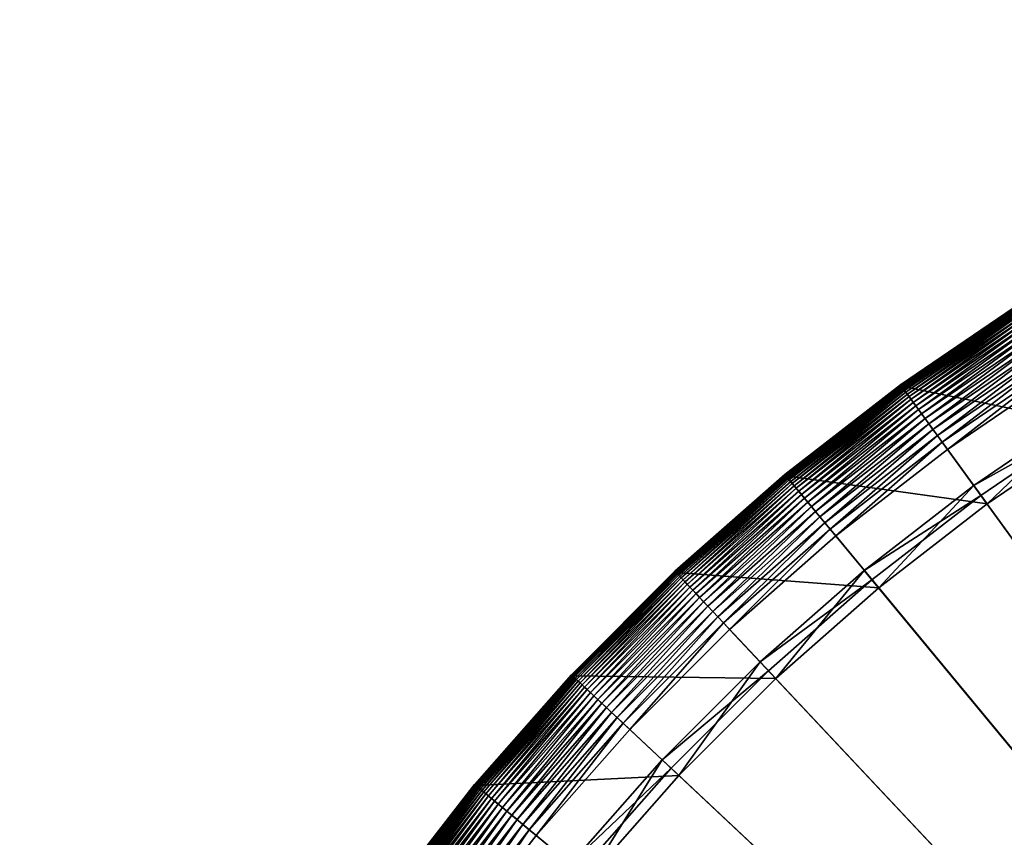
# Model space of a CAD drawing. Header units: millimetres. Extents: x -17.3 to 17.3, y -17.3 to 17.3.
# Tile 248 of 256: x -16.7 to -9.4, y 10.6 to 16.7. Entities that reach past the tile are written whole.
import ezdxf

# ---------------------------------------------------------------- set-up
doc = ezdxf.new("R2010")
doc.units = ezdxf.units.MM
doc.layers.get('0').update_dxf_attribs({"true_color": 0x5890e1})

msp = doc.modelspace()

# ---------------------------------------------------------------- meshes
at = {"color": 206, "true_color": 0x6c0888}
mesh = msp.add_polyface(dxfattribs=at)
corners = [(0, 16.6892, 33.4678), (0, 0, 33.4678), (-1.0479, 16.6563, 33.4678), (0, 0, 33.9833), (0, 16.2671, 33.8989), (-1.0214, 16.235, 33.8989), (-2.0917, 16.5576, 33.4678), (-2.0388, 16.1388, 33.8989), (-3.1272, 16.3936, 33.4678), (-3.0482, 15.979, 33.8989), (-4.1504, 16.1649, 33.4678), (-4.0455, 15.7561, 33.8989), (-5.1573, 15.8724, 33.4678), (-5.0268, 15.4709, 33.8989), (-6.1437, 15.5172, 33.4678), (-5.9883, 15.1248, 33.8989), (-7.1059, 15.1009, 33.4678), (-6.9262, 14.7189, 33.8989), (-8.0401, 14.6249, 33.4678), (-7.8367, 14.255, 33.8989), (-8.9425, 14.0912, 33.4678), (-8.7164, 13.7348, 33.8989), (-9.8097, 13.5019, 33.4678), (-9.5616, 13.1604, 33.8989), (-10.6381, 12.8593, 33.4678), (-10.3691, 12.534, 33.8989), (-11.4246, 12.1659, 33.4678), (-11.1356, 11.8582, 33.8989), (-11.4698, 12.2141, 33.4685), (-12.1659, 11.4246, 33.4678), (-11.8582, 11.1356, 33.8989), (-11.1979, 11.9245, 35.1652), (-11.9245, 11.1979, 35.1652), (-11.0823, 11.8015, 35.209), (-11.8015, 11.0823, 35.209), (-12.5891, 11.8219, 35.7037), (-12.8593, 10.6381, 33.4678), (-12.534, 10.3691, 33.8989), (-13.5019, 9.8097, 33.4678), (-13.1604, 9.5616, 33.8989), (-14.0912, 8.9425, 33.4678), (-13.7348, 8.7164, 33.8989), (-14.6249, 8.0401, 33.4678), (-14.255, 7.8367, 33.8989), (-15.1009, 7.1059, 33.4678), (-14.7189, 6.9262, 33.8989), (-15.5172, 6.1437, 33.4678), (-15.1248, 5.9883, 33.8989), (-15.8724, 5.1573, 33.4678), (-15.4709, 5.0268, 33.8989), (-16.1649, 4.1504, 33.4678), (-15.7561, 4.0455, 33.8989), (-16.3936, 3.1272, 33.4678), (-15.979, 3.0481, 33.8989), (-16.5576, 2.0917, 33.4678), (-16.1388, 2.0388, 33.8989), (-16.6563, 1.0479, 33.4678), (-16.235, 1.0214, 33.8989), (-16.6892, 0, 33.4678), (-16.2671, 0, 33.8989)]
mesh.append_faces([[corners[k] for k in face] for face in [(0, 1, 2), (2, 1, 6), (6, 1, 8), (8, 1, 10), (10, 1, 12), (12, 1, 14), (14, 1, 16), (16, 1, 18), (18, 1, 20), (20, 1, 22), (22, 1, 24), (24, 1, 26), (26, 1, 29), (27, 32, 30), (31, 34, 32), (33, 35, 34), (29, 1, 36), (36, 1, 38), (38, 1, 40), (40, 1, 42), (42, 1, 44), (44, 1, 46), (46, 1, 48), (48, 1, 50), (50, 1, 52), (52, 1, 54), (54, 1, 56), (56, 1, 58)]], dxfattribs={"vtx0": -1, "color": 206})
mesh.append_faces([[corners[k] for k in face] for face in [(3, 4, 5), (3, 5, 7), (3, 7, 9), (3, 9, 11), (3, 11, 13), (3, 13, 15), (3, 15, 17), (3, 17, 19), (3, 19, 21), (3, 21, 23), (3, 23, 25), (3, 25, 27), (28, 26, 29), (3, 27, 30), (27, 31, 32), (31, 33, 34), (3, 30, 37), (3, 37, 39), (3, 39, 41), (3, 41, 43), (3, 43, 45), (3, 45, 47), (3, 47, 49), (3, 49, 51), (3, 51, 53), (3, 53, 55), (3, 55, 57), (3, 57, 59)]], dxfattribs={"vtx2": -1, "color": 206})
mesh = msp.add_polyface(dxfattribs=at)
corners = [(-8.3228, 15.1391, 34.0063), (-9.258, 14.5883, 33.9658), (-9.2569, 14.5866, 34.0063), (-8.3237, 15.1408, 33.9659), (-9.2589, 14.5897, 33.9271), (-8.3245, 15.1423, 33.9271), (-9.2596, 14.5908, 33.8899), (-8.3252, 15.1434, 33.8899), (-9.26, 14.5914, 33.8545), (-8.3255, 15.144, 33.8545), (-9.2599, 14.5913, 33.8206), (-8.3254, 15.1439, 33.8206), (-9.2593, 14.5904, 33.7884), (-8.3249, 15.143, 33.7884), (-9.2581, 14.5884, 33.7579), (-8.3238, 15.141, 33.7579), (-9.2561, 14.5853, 33.7289), (-9.2536, 14.5813, 35.7037), (-9.2536, 14.5813, 34.1852), (-10.1509, 13.9715, 34.1852), (-10.1509, 13.9715, 35.7037), (-9.2541, 14.5821, 34.1379), (-10.1515, 13.9723, 34.1379), (-9.2549, 14.5834, 34.0923), (-10.1523, 13.9735, 34.0923), (-9.2559, 14.5849, 34.0485), (-10.1534, 13.975, 34.0485), (-10.1546, 13.9766, 34.0063), (-10.1557, 13.9781, 33.9659), (-10.1567, 13.9795, 33.9271), (-10.1575, 13.9806, 33.8899), (-10.1579, 13.9811, 33.8545), (-10.1578, 13.9811, 33.8206), (-10.1572, 13.9802, 33.7884), (-10.1558, 13.9783, 33.7579), (-10.1537, 13.9753, 33.7289), (-9.2533, 14.5809, 33.7015), (-10.1506, 13.9711, 33.7015), (-9.2496, 14.575, 33.6757), (-10.1465, 13.9655, 33.6757), (-9.2448, 14.5675, 33.6515), (-10.1412, 13.9582, 33.6515), (-9.2388, 14.5581, 33.6288), (-10.1347, 13.9493, 33.6288), (-9.2317, 14.5468, 33.6077), (-10.1268, 13.9384, 33.6077), (-9.2231, 14.5333, 33.5881), (-10.1175, 13.9255, 33.5881), (-9.2131, 14.5176, 33.5701), (-10.1065, 13.9104, 33.5701), (-9.2016, 14.4994, 33.5535), (-10.0939, 13.893, 33.5535), (-9.1884, 14.4786, 33.5385), (-10.0794, 13.8731, 33.5385), (-9.1734, 14.455, 33.5249), (-10.0629, 13.8504, 33.5249), (-9.1566, 14.4285, 33.5128), (-10.0445, 13.825, 33.5128), (-9.1378, 14.3988, 33.5022), (-10.0239, 13.7967, 33.5022), (-9.1169, 14.366, 33.493), (-10.001, 13.7651, 33.493), (-9.0939, 14.3297, 33.4853), (-9.9757, 13.7304, 33.4853)]
mesh.append_faces([[corners[k] for k in face] for face in [(0, 1, 2), (3, 4, 1), (5, 6, 4), (7, 8, 6), (9, 10, 8), (11, 12, 10), (13, 14, 12), (15, 16, 14), (17, 19, 20), (18, 22, 19), (21, 24, 22), (23, 26, 24), (25, 27, 26), (2, 28, 27), (1, 29, 28), (4, 30, 29), (6, 31, 30), (8, 32, 31), (10, 33, 32), (12, 34, 33), (14, 35, 34), (16, 37, 35), (36, 39, 37), (38, 41, 39), (40, 43, 41), (42, 45, 43), (44, 47, 45), (46, 49, 47), (48, 51, 49)]], dxfattribs={"vtx0": -1, "color": 206})
mesh.append_faces([[corners[k] for k in face] for face in [(17, 18, 19), (18, 21, 22), (21, 23, 24), (23, 25, 26), (25, 2, 27), (2, 1, 28), (1, 4, 29), (4, 6, 30), (6, 8, 31), (8, 10, 32), (10, 12, 33), (12, 14, 34), (14, 16, 35), (16, 36, 37), (36, 38, 39), (38, 40, 41), (40, 42, 43), (42, 44, 45), (44, 46, 47), (46, 48, 49), (48, 50, 51), (50, 52, 53), (52, 54, 55), (54, 56, 57), (56, 58, 59), (58, 60, 61), (60, 62, 63)]], dxfattribs={"vtx2": -1, "color": 206})
mesh = msp.add_polyface(dxfattribs=at)
corners = [(-7.8367, 14.255, 33.8989), (-8.7651, 13.8116, 35.1652), (-8.7164, 13.7348, 33.8989), (-7.8806, 14.3347, 35.1652), (-7.7992, 14.1868, 35.209), (-8.6746, 13.669, 35.209), (-9.2016, 14.4994, 33.5535), (-10.0794, 13.8731, 33.5385), (-10.0939, 13.893, 33.5535), (-9.1884, 14.4786, 33.5385), (-10.0629, 13.8504, 33.5249), (-9.1734, 14.455, 33.5249), (-10.0445, 13.825, 33.5128), (-9.1566, 14.4285, 33.5128), (-10.0239, 13.7967, 33.5022), (-9.1378, 14.3988, 33.5022), (-10.001, 13.7651, 33.493), (-9.1169, 14.366, 33.493), (-9.9757, 13.7304, 33.4853), (-9.0939, 14.3297, 33.4853), (-9.0686, 14.2898, 33.479), (-9.9479, 13.6921, 33.479), (-9.0409, 14.2461, 33.4741), (-9.9176, 13.6503, 33.4741), (-9.0107, 14.1986, 33.4706), (-9.8845, 13.6048, 33.4706), (-8.978, 14.147, 33.4685), (-9.8485, 13.5554, 33.4685), (-8.9425, 14.0912, 33.4678), (-9.8097, 13.5019, 33.4678), (-9.6151, 13.234, 35.1652), (-9.5616, 13.1604, 33.8989), (-9.5158, 13.0974, 35.209), (-9.2536, 14.5813, 35.7037), (-10.1509, 13.9715, 35.7037), (-10.1509, 13.9715, 34.1852), (-11.0081, 13.3065, 34.1852), (-10.1515, 13.9723, 34.1379), (-11.0087, 13.3073, 34.1379), (-10.1523, 13.9735, 34.0923), (-11.0097, 13.3084, 34.0923), (-10.1534, 13.975, 34.0485), (-11.0109, 13.3098, 34.0485), (-10.1546, 13.9766, 34.0063), (-11.0121, 13.3114, 34.0063), (-10.1557, 13.9781, 33.9659), (-11.0134, 13.3129, 33.9658), (-10.1567, 13.9795, 33.9271), (-11.0145, 13.3142, 33.9271), (-10.1572, 13.9802, 33.7884), (-10.1558, 13.9783, 33.7579), (-11.0135, 13.313, 33.7579), (-10.1537, 13.9753, 33.7289), (-11.0112, 13.3102, 33.7289), (-10.1506, 13.9711, 33.7015), (-11.0078, 13.3062, 33.7015), (-10.1465, 13.9655, 33.6757), (-11.0034, 13.3008, 33.6757), (-10.1412, 13.9582, 33.6515), (-10.9977, 13.2939, 33.6515), (-10.1347, 13.9493, 33.6288), (-10.9906, 13.2854, 33.6288), (-10.1268, 13.9384, 33.6077), (-10.9821, 13.275, 33.6077), (-10.1175, 13.9255, 33.5881), (-10.9719, 13.2628, 33.5881), (-10.1065, 13.9104, 33.5701), (-10.96, 13.2484, 33.5701), (-10.9463, 13.2318, 33.5535), (-10.9306, 13.2128, 33.5385), (-10.9128, 13.1913, 33.5249), (-10.8927, 13.1671, 33.5128), (-10.8704, 13.14, 33.5022), (-10.8456, 13.11, 33.493), (-10.8181, 13.0769, 33.4853), (-10.788, 13.0405, 33.479), (-10.7551, 13.0007, 33.4741), (-10.7192, 12.9573, 33.4706), (-10.6803, 12.9102, 33.4685), (-10.6381, 12.8593, 33.4678), (-10.427, 12.6041, 35.1652), (-11.0081, 13.3065, 35.7037)]
mesh.append_faces([[corners[k] for k in face] for face in [(0, 1, 2), (3, 5, 1), (6, 7, 8), (9, 10, 7), (11, 12, 10), (13, 14, 12), (15, 16, 14), (17, 18, 16), (19, 21, 18), (20, 23, 21), (22, 25, 23), (24, 27, 25), (26, 29, 27), (2, 30, 31), (1, 32, 30), (5, 34, 32), (25, 78, 77), (27, 79, 78)]], dxfattribs={"vtx0": -1, "color": 206})
mesh.append_faces([[corners[k] for k in face] for face in [(3, 4, 5), (19, 20, 21), (20, 22, 23), (22, 24, 25), (24, 26, 27), (26, 28, 29), (2, 1, 30), (1, 5, 32), (5, 33, 34), (34, 35, 36), (35, 37, 38), (37, 39, 40), (39, 41, 42), (41, 43, 44), (43, 45, 46), (45, 47, 48), (49, 50, 51), (50, 52, 53), (52, 54, 55), (54, 56, 57), (56, 58, 59), (58, 60, 61), (60, 62, 63), (62, 64, 65), (64, 66, 67), (66, 8, 68), (8, 7, 69), (7, 10, 70), (10, 12, 71), (12, 14, 72), (14, 16, 73), (16, 18, 74), (18, 21, 75), (21, 23, 76), (23, 25, 77), (25, 27, 78), (27, 29, 79), (31, 30, 80), (32, 34, 81)]], dxfattribs={"vtx2": -1, "color": 206})
mesh = msp.add_polyface(dxfattribs=at)
corners = [(-10.1509, 13.9715, 35.7037), (-11.0081, 13.3065, 34.1852), (-11.0081, 13.3065, 35.7037), (-10.1509, 13.9715, 34.1852), (-11.0087, 13.3073, 34.1379), (-10.1515, 13.9723, 34.1379), (-11.0097, 13.3084, 34.0923), (-10.1523, 13.9735, 34.0923), (-11.0109, 13.3098, 34.0485), (-10.1534, 13.975, 34.0485), (-11.0121, 13.3114, 34.0063), (-10.1546, 13.9766, 34.0063), (-11.0134, 13.3129, 33.9658), (-10.1557, 13.9781, 33.9659), (-11.0145, 13.3142, 33.9271), (-10.1567, 13.9795, 33.9271), (-10.1575, 13.9806, 33.8899), (-11.0153, 13.3152, 33.8899), (-10.1579, 13.9811, 33.8545), (-11.0157, 13.3157, 33.8545), (-10.1578, 13.9811, 33.8206), (-11.0157, 13.3157, 33.8206), (-10.1572, 13.9802, 33.7884), (-11.015, 13.3148, 33.7884), (-11.0135, 13.313, 33.7579), (-10.1558, 13.9783, 33.7579), (-11.0112, 13.3102, 33.7289), (-10.1537, 13.9753, 33.7289), (-11.0078, 13.3062, 33.7015), (-10.1506, 13.9711, 33.7015), (-11.0034, 13.3008, 33.6757), (-10.1465, 13.9655, 33.6757), (-10.9977, 13.2939, 33.6515), (-10.1412, 13.9582, 33.6515), (-10.9906, 13.2854, 33.6288), (-10.1347, 13.9493, 33.6288), (-10.9821, 13.275, 33.6077), (-10.1268, 13.9384, 33.6077), (-10.9719, 13.2628, 33.5881), (-10.1175, 13.9255, 33.5881), (-10.96, 13.2484, 33.5701), (-10.1065, 13.9104, 33.5701), (-10.9463, 13.2318, 33.5535), (-10.0939, 13.893, 33.5535), (-10.9306, 13.2128, 33.5385), (-10.0794, 13.8731, 33.5385), (-10.9128, 13.1913, 33.5249), (-10.0629, 13.8504, 33.5249), (-10.8927, 13.1671, 33.5128), (-10.0445, 13.825, 33.5128), (-10.8704, 13.14, 33.5022), (-10.0239, 13.7967, 33.5022), (-10.8456, 13.11, 33.493), (-10.001, 13.7651, 33.493), (-10.8181, 13.0769, 33.4853), (-9.9757, 13.7304, 33.4853), (-10.788, 13.0405, 33.479), (-9.9479, 13.6921, 33.479), (-10.7551, 13.0007, 33.4741), (-9.9176, 13.6503, 33.4741), (-10.7192, 12.9573, 33.4706), (-11.8219, 12.5891, 34.1852), (-11.8226, 12.5898, 34.1379), (-11.8236, 12.5909, 34.0923), (-11.8249, 12.5922, 34.0485), (-11.8262, 12.5937, 34.0063), (-11.8276, 12.5951, 33.9658), (-11.8287, 12.5963, 33.9271), (-11.8296, 12.5973, 33.8899), (-11.8301, 12.5978, 33.8545), (-11.83, 12.5977, 33.8206), (-11.8293, 12.5969, 33.7884), (-11.8277, 12.5952, 33.7579), (-11.8252, 12.5926, 33.7289), (-11.8216, 12.5887, 33.7015), (-11.8168, 12.5836, 33.6757), (-11.8107, 12.5771, 33.6515), (-11.8031, 12.569, 33.6288), (-11.7939, 12.5593, 33.6077), (-11.783, 12.5477, 33.5881), (-11.7703, 12.5341, 33.5701), (-11.7555, 12.5183, 33.5535), (-11.7386, 12.5004, 33.5385)]
mesh.append_faces([[corners[k] for k in face] for face in [(0, 1, 2), (3, 4, 1), (5, 6, 4), (7, 8, 6), (9, 10, 8), (11, 12, 10), (13, 14, 12), (15, 17, 14), (16, 19, 17), (18, 21, 19), (20, 23, 21), (22, 24, 23), (25, 26, 24), (27, 28, 26), (29, 30, 28), (31, 32, 30), (33, 34, 32), (35, 36, 34), (37, 38, 36), (39, 40, 38), (41, 42, 40), (43, 44, 42), (45, 46, 44), (47, 48, 46), (49, 50, 48), (51, 52, 50), (53, 54, 52), (55, 56, 54), (57, 58, 56), (59, 60, 58)]], dxfattribs={"vtx0": -1, "color": 206})
mesh.append_faces([[corners[k] for k in face] for face in [(15, 16, 17), (16, 18, 19), (18, 20, 21), (20, 22, 23), (2, 1, 61), (1, 4, 62), (4, 6, 63), (6, 8, 64), (8, 10, 65), (10, 12, 66), (12, 14, 67), (14, 17, 68), (17, 19, 69), (19, 21, 70), (21, 23, 71), (23, 24, 72), (24, 26, 73), (26, 28, 74), (28, 30, 75), (30, 32, 76), (32, 34, 77), (34, 36, 78), (36, 38, 79), (38, 40, 80), (40, 42, 81), (42, 44, 82)]], dxfattribs={"vtx2": -1, "color": 206})
mesh = msp.add_polyface(dxfattribs=at)
corners = [(-9.5616, 13.1604, 33.8989), (-10.427, 12.6041, 35.1652), (-10.3691, 12.534, 33.8989), (-9.6151, 13.234, 35.1652), (-9.5158, 13.0974, 35.209), (-10.3194, 12.474, 35.209), (-11.0081, 13.3065, 35.7037), (-11.8219, 12.5891, 34.1852), (-11.8219, 12.5891, 35.7037), (-11.0081, 13.3065, 34.1852), (-11.8226, 12.5898, 34.1379), (-11.0087, 13.3073, 34.1379), (-11.8236, 12.5909, 34.0923), (-11.0097, 13.3084, 34.0923), (-11.8249, 12.5922, 34.0485), (-11.0109, 13.3098, 34.0485), (-11.8262, 12.5937, 34.0063), (-11.0121, 13.3114, 34.0063), (-11.8276, 12.5951, 33.9658), (-11.0134, 13.3129, 33.9658), (-11.8287, 12.5963, 33.9271), (-11.0145, 13.3142, 33.9271), (-11.8296, 12.5973, 33.8899), (-11.0153, 13.3152, 33.8899), (-11.8301, 12.5978, 33.8545), (-11.0157, 13.3157, 33.8545), (-11.83, 12.5977, 33.8206), (-11.0157, 13.3157, 33.8206), (-11.8293, 12.5969, 33.7884), (-11.015, 13.3148, 33.7884), (-11.8277, 12.5952, 33.7579), (-11.0135, 13.313, 33.7579), (-11.8252, 12.5926, 33.7289), (-11.0112, 13.3102, 33.7289), (-11.8216, 12.5887, 33.7015), (-11.0078, 13.3062, 33.7015), (-11.8168, 12.5836, 33.6757), (-11.0034, 13.3008, 33.6757), (-11.8107, 12.5771, 33.6515), (-10.9977, 13.2939, 33.6515), (-11.8031, 12.569, 33.6288), (-10.9906, 13.2854, 33.6288), (-11.7939, 12.5593, 33.6077), (-10.9821, 13.275, 33.6077), (-11.783, 12.5477, 33.5881), (-10.9719, 13.2628, 33.5881), (-11.7703, 12.5341, 33.5701), (-10.96, 13.2484, 33.5701), (-11.7555, 12.5183, 33.5535), (-10.9463, 13.2318, 33.5535), (-11.7386, 12.5004, 33.5385), (-10.9306, 13.2128, 33.5385), (-10.9128, 13.1913, 33.5249), (-11.7195, 12.48, 33.5249), (-10.8927, 13.1671, 33.5128), (-11.698, 12.4571, 33.5128), (-10.8704, 13.14, 33.5022), (-11.674, 12.4315, 33.5022), (-10.8456, 13.11, 33.493), (-11.6473, 12.4031, 33.493), (-10.8181, 13.0769, 33.4853), (-11.6179, 12.3718, 33.4853), (-10.788, 13.0405, 33.479), (-11.5856, 12.3374, 33.479), (-10.7551, 13.0007, 33.4741), (-11.5502, 12.2997, 33.4741), (-10.7192, 12.9573, 33.4706), (-11.5117, 12.2587, 33.4706), (-10.6803, 12.9102, 33.4685), (-11.4698, 12.2141, 33.4685), (-10.6381, 12.8593, 33.4678), (-11.4246, 12.1659, 33.4678), (-11.1979, 11.9245, 35.1652), (-11.1356, 11.8582, 33.8989), (-11.0823, 11.8015, 35.209), (-12.2997, 11.5502, 33.4741), (-12.2587, 11.5117, 33.4706), (-12.2141, 11.4698, 33.4685), (-12.5891, 11.8219, 35.7037)]
mesh.append_faces([[corners[k] for k in face] for face in [(0, 1, 2), (3, 5, 1), (4, 6, 5), (6, 7, 8), (9, 10, 7), (11, 12, 10), (13, 14, 12), (15, 16, 14), (17, 18, 16), (19, 20, 18), (21, 22, 20), (23, 24, 22), (25, 26, 24), (27, 28, 26), (29, 30, 28), (31, 32, 30), (33, 34, 32), (35, 36, 34), (37, 38, 36), (39, 40, 38), (41, 42, 40), (43, 44, 42), (45, 46, 44), (47, 48, 46), (49, 50, 48), (51, 53, 50), (52, 55, 53), (54, 57, 55), (56, 59, 57), (58, 61, 59), (60, 63, 61), (62, 65, 63), (64, 67, 65), (66, 69, 67), (68, 71, 69), (2, 72, 73), (1, 74, 72), (5, 8, 74)]], dxfattribs={"vtx0": -1, "color": 206})
mesh.append_faces([[corners[k] for k in face] for face in [(3, 4, 5), (51, 52, 53), (52, 54, 55), (54, 56, 57), (56, 58, 59), (58, 60, 61), (60, 62, 63), (62, 64, 65), (64, 66, 67), (66, 68, 69), (68, 70, 71), (2, 1, 72), (1, 5, 74), (5, 6, 8), (63, 65, 75), (65, 67, 76), (67, 69, 77), (74, 8, 78)]], dxfattribs={"vtx2": -1, "color": 206})
mesh = msp.add_polyface(dxfattribs=at)
corners = [(-11.8296, 12.5973, 33.8899), (-12.5978, 11.8301, 33.8545), (-12.5973, 11.8296, 33.8899), (-11.8301, 12.5978, 33.8545), (-12.5977, 11.83, 33.8206), (-11.83, 12.5977, 33.8206), (-12.5969, 11.8293, 33.7884), (-12.5891, 11.8219, 35.7037), (-12.5891, 11.8219, 34.1852), (-13.3065, 11.0081, 34.1852), (-13.3066, 11.0081, 35.7037), (-12.5898, 11.8226, 34.1379), (-13.3073, 11.0087, 34.1379), (-12.5909, 11.8236, 34.0923), (-13.3084, 11.0097, 34.0923), (-12.5922, 11.8249, 34.0485), (-13.3098, 11.0109, 34.0485), (-12.5937, 11.8262, 34.0063), (-13.3114, 11.0121, 34.0063), (-12.5951, 11.8276, 33.9658), (-13.3129, 11.0134, 33.9658), (-12.5963, 11.8287, 33.9271), (-13.3142, 11.0145, 33.9271), (-13.3152, 11.0153, 33.8899), (-13.3157, 11.0157, 33.8545), (-13.3157, 11.0157, 33.8206), (-13.3148, 11.015, 33.7884), (-12.5952, 11.8277, 33.7579), (-13.313, 11.0135, 33.7579), (-12.5926, 11.8252, 33.7289), (-13.3102, 11.0112, 33.7289), (-12.5887, 11.8216, 33.7015), (-13.3062, 11.0078, 33.7015), (-12.5836, 11.8168, 33.6757), (-13.3008, 11.0034, 33.6757), (-12.5771, 11.8107, 33.6515), (-13.2939, 10.9977, 33.6515), (-12.569, 11.8031, 33.6288), (-13.2854, 10.9906, 33.6288), (-12.5593, 11.7939, 33.6077), (-13.275, 10.9821, 33.6077), (-12.5477, 11.783, 33.5881), (-13.2628, 10.9719, 33.5881), (-12.5341, 11.7703, 33.5701), (-13.2484, 10.96, 33.5701), (-12.5184, 11.7555, 33.5535), (-13.2318, 10.9463, 33.5535), (-12.5004, 11.7386, 33.5385), (-13.2128, 10.9306, 33.5385), (-12.48, 11.7195, 33.5249), (-13.1913, 10.9128, 33.5249), (-12.4571, 11.698, 33.5128), (-13.1671, 10.8927, 33.5128), (-12.4315, 11.674, 33.5022), (-13.14, 10.8704, 33.5022), (-12.4032, 11.6473, 33.493), (-13.11, 10.8456, 33.493), (-12.3718, 11.6179, 33.4853), (-13.0769, 10.8181, 33.4853), (-12.3374, 11.5856, 33.479), (-13.0405, 10.788, 33.479), (-12.2997, 11.5502, 33.4741), (-13.0007, 10.7551, 33.4741), (-12.2587, 11.5117, 33.4706), (-12.9573, 10.7192, 33.4706), (-12.2141, 11.4698, 33.4685), (-12.9102, 10.6803, 33.4685), (-11.8015, 11.0823, 35.209)]
mesh.append_faces([[corners[k] for k in face] for face in [(0, 1, 2), (3, 4, 1), (5, 6, 4), (7, 9, 10), (8, 12, 9), (11, 14, 12), (13, 16, 14), (15, 18, 16), (17, 20, 18), (19, 22, 20), (21, 23, 22), (2, 24, 23), (1, 25, 24), (4, 26, 25), (6, 28, 26), (27, 30, 28), (29, 32, 30), (31, 34, 32), (33, 36, 34), (35, 38, 36), (37, 40, 38), (39, 42, 40), (41, 44, 42), (43, 46, 44)]], dxfattribs={"vtx0": -1, "color": 206})
mesh.append_faces([[corners[k] for k in face] for face in [(7, 8, 9), (8, 11, 12), (11, 13, 14), (13, 15, 16), (15, 17, 18), (17, 19, 20), (19, 21, 22), (21, 2, 23), (2, 1, 24), (1, 4, 25), (4, 6, 26), (6, 27, 28), (27, 29, 30), (29, 31, 32), (31, 33, 34), (33, 35, 36), (35, 37, 38), (37, 39, 40), (39, 41, 42), (41, 43, 44), (43, 45, 46), (45, 47, 48), (47, 49, 50), (49, 51, 52), (51, 53, 54), (53, 55, 56), (55, 57, 58), (57, 59, 60), (59, 61, 62), (61, 63, 64), (63, 65, 66), (67, 7, 10)]], dxfattribs={"vtx2": -1, "color": 206})
mesh = msp.add_polyface(dxfattribs=at)
corners = [(-11.8219, 12.5891, 35.7037), (-11.8219, 12.5891, 34.1852), (-12.5891, 11.8219, 34.1852), (-12.5891, 11.8219, 35.7037), (-11.8226, 12.5898, 34.1379), (-12.5898, 11.8226, 34.1379), (-11.8236, 12.5909, 34.0923), (-12.5909, 11.8236, 34.0923), (-11.8249, 12.5922, 34.0485), (-12.5922, 11.8249, 34.0485), (-11.8262, 12.5937, 34.0063), (-12.5937, 11.8262, 34.0063), (-11.8276, 12.5951, 33.9658), (-12.5951, 11.8276, 33.9658), (-11.8287, 12.5963, 33.9271), (-12.5963, 11.8287, 33.9271), (-11.8296, 12.5973, 33.8899), (-12.5973, 11.8296, 33.8899), (-11.8301, 12.5978, 33.8545), (-12.5978, 11.8301, 33.8545), (-11.83, 12.5977, 33.8206), (-12.5977, 11.83, 33.8206), (-11.8293, 12.5969, 33.7884), (-12.5969, 11.8293, 33.7884), (-11.8277, 12.5952, 33.7579), (-12.5952, 11.8277, 33.7579), (-11.8252, 12.5926, 33.7289), (-12.5926, 11.8252, 33.7289), (-11.8216, 12.5887, 33.7015), (-12.5887, 11.8216, 33.7015), (-11.8168, 12.5836, 33.6757), (-12.5836, 11.8168, 33.6757), (-11.8107, 12.5771, 33.6515), (-12.5771, 11.8107, 33.6515), (-11.8031, 12.569, 33.6288), (-12.569, 11.8031, 33.6288), (-11.7939, 12.5593, 33.6077), (-12.5593, 11.7939, 33.6077), (-11.783, 12.5477, 33.5881), (-12.5477, 11.783, 33.5881), (-11.7703, 12.5341, 33.5701), (-12.5341, 11.7703, 33.5701), (-11.7555, 12.5183, 33.5535), (-12.5184, 11.7555, 33.5535), (-11.7386, 12.5004, 33.5385), (-12.5004, 11.7386, 33.5385), (-11.7195, 12.48, 33.5249), (-12.48, 11.7195, 33.5249), (-11.698, 12.4571, 33.5128), (-12.4571, 11.698, 33.5128), (-11.674, 12.4315, 33.5022), (-12.4315, 11.674, 33.5022), (-11.6473, 12.4031, 33.493), (-12.4032, 11.6473, 33.493), (-11.6179, 12.3718, 33.4853), (-12.3718, 11.6179, 33.4853), (-11.5856, 12.3374, 33.479), (-12.3374, 11.5856, 33.479), (-12.2997, 11.5502, 33.4741), (-11.5502, 12.2997, 33.4741), (-12.2587, 11.5117, 33.4706), (-11.5117, 12.2587, 33.4706), (-12.2141, 11.4698, 33.4685), (-11.4698, 12.2141, 33.4685), (-12.1659, 11.4246, 33.4678)]
mesh.append_faces([[corners[k] for k in face] for face in [(0, 2, 3), (1, 5, 2), (4, 7, 5), (6, 9, 7), (8, 11, 9), (10, 13, 11), (12, 15, 13), (14, 17, 15), (22, 25, 23), (24, 27, 25), (26, 29, 27), (28, 31, 29), (30, 33, 31), (32, 35, 33), (34, 37, 35), (36, 39, 37), (38, 41, 39), (40, 43, 41), (42, 45, 43), (44, 47, 45), (46, 49, 47), (48, 51, 49), (50, 53, 51), (52, 55, 53), (54, 57, 55), (56, 58, 57), (59, 60, 58), (61, 62, 60), (63, 64, 62)]], dxfattribs={"vtx0": -1, "color": 206})
mesh.append_faces([[corners[k] for k in face] for face in [(0, 1, 2), (1, 4, 5), (4, 6, 7), (6, 8, 9), (8, 10, 11), (10, 12, 13), (12, 14, 15), (14, 16, 17), (16, 18, 19), (18, 20, 21), (20, 22, 23), (22, 24, 25), (24, 26, 27), (26, 28, 29), (28, 30, 31), (30, 32, 33), (32, 34, 35), (34, 36, 37), (36, 38, 39), (38, 40, 41), (40, 42, 43), (42, 44, 45), (44, 46, 47), (46, 48, 49), (48, 50, 51), (50, 52, 53), (52, 54, 55), (54, 56, 57)]], dxfattribs={"vtx2": -1, "color": 206})
mesh = msp.add_polyface(dxfattribs=at)
corners = [(-12.5184, 11.7555, 33.5535), (-13.2128, 10.9306, 33.5385), (-13.2318, 10.9463, 33.5535), (-12.5004, 11.7386, 33.5385), (-13.1913, 10.9128, 33.5249), (-12.48, 11.7195, 33.5249), (-13.1671, 10.8927, 33.5128), (-12.4571, 11.698, 33.5128), (-13.14, 10.8704, 33.5022), (-12.4315, 11.674, 33.5022), (-13.11, 10.8456, 33.493), (-12.4032, 11.6473, 33.493), (-13.0769, 10.8181, 33.4853), (-12.3718, 11.6179, 33.4853), (-13.0405, 10.788, 33.479), (-12.3374, 11.5856, 33.479), (-13.0007, 10.7551, 33.4741), (-12.2997, 11.5502, 33.4741), (-12.9573, 10.7192, 33.4706), (-12.2587, 11.5117, 33.4706), (-12.9102, 10.6803, 33.4685), (-12.2141, 11.4698, 33.4685), (-12.1659, 11.4246, 33.4678), (-12.8593, 10.6381, 33.4678), (-11.8582, 11.1356, 33.8989), (-11.9245, 11.1979, 35.1652), (-12.6041, 10.427, 35.1652), (-12.534, 10.3691, 33.8989), (-11.8015, 11.0823, 35.209), (-12.474, 10.3194, 35.209), (-13.3066, 11.0081, 35.7037), (-13.3065, 11.0081, 34.1852), (-13.9715, 10.1509, 34.1852), (-13.3073, 11.0087, 34.1379), (-13.9723, 10.1515, 34.1379), (-13.3084, 11.0097, 34.0923), (-13.9735, 10.1523, 34.0923), (-13.3098, 11.0109, 34.0485), (-13.975, 10.1534, 34.0485), (-13.3114, 11.0121, 34.0063), (-13.9766, 10.1546, 34.0063), (-13.3129, 11.0134, 33.9658), (-13.9781, 10.1557, 33.9658), (-13.3148, 11.015, 33.7884), (-13.313, 11.0135, 33.7579), (-13.9783, 10.1558, 33.7579), (-13.3102, 11.0112, 33.7289), (-13.9753, 10.1537, 33.7289), (-13.3062, 11.0078, 33.7015), (-13.9711, 10.1506, 33.7015), (-13.3008, 11.0034, 33.6757), (-13.9655, 10.1465, 33.6757), (-13.2939, 10.9977, 33.6515), (-13.9582, 10.1412, 33.6515), (-13.2854, 10.9906, 33.6288), (-13.9493, 10.1347, 33.6288), (-13.275, 10.9821, 33.6077), (-13.9384, 10.1268, 33.6077), (-13.2628, 10.9719, 33.5881), (-13.9255, 10.1175, 33.5881), (-13.2484, 10.96, 33.5701), (-13.9104, 10.1065, 33.5701), (-13.893, 10.0939, 33.5535), (-13.8731, 10.0794, 33.5385), (-13.8504, 10.0629, 33.5249), (-13.825, 10.0445, 33.5128), (-13.7967, 10.0239, 33.5022), (-13.7651, 10.001, 33.493), (-13.7304, 9.9757, 33.4853), (-13.6921, 9.9479, 33.479), (-13.6503, 9.9176, 33.4741), (-13.6048, 9.8845, 33.4706), (-13.5554, 9.8485, 33.4685), (-13.5019, 9.8097, 33.4678), (-13.234, 9.6151, 35.1652), (-13.1604, 9.5616, 33.8989), (-13.0974, 9.5158, 35.209), (-13.9715, 10.1509, 35.7037)]
mesh.append_faces([[corners[k] for k in face] for face in [(0, 1, 2), (3, 4, 1), (5, 6, 4), (7, 8, 6), (9, 10, 8), (11, 12, 10), (13, 14, 12), (15, 16, 14), (17, 18, 16), (19, 20, 18), (21, 23, 20), (24, 26, 27), (25, 29, 26), (28, 30, 29), (10, 68, 67), (12, 69, 68), (14, 70, 69), (16, 71, 70), (18, 72, 71), (20, 73, 72), (27, 74, 75), (26, 76, 74), (29, 77, 76)]], dxfattribs={"vtx0": -1, "color": 206})
mesh.append_faces([[corners[k] for k in face] for face in [(21, 22, 23), (24, 25, 26), (25, 28, 29), (30, 31, 32), (31, 33, 34), (33, 35, 36), (35, 37, 38), (37, 39, 40), (39, 41, 42), (43, 44, 45), (44, 46, 47), (46, 48, 49), (48, 50, 51), (50, 52, 53), (52, 54, 55), (54, 56, 57), (56, 58, 59), (58, 60, 61), (60, 2, 62), (2, 1, 63), (1, 4, 64), (4, 6, 65), (6, 8, 66), (8, 10, 67), (10, 12, 68), (12, 14, 69), (14, 16, 70), (16, 18, 71), (18, 20, 72), (20, 23, 73), (27, 26, 74), (26, 29, 76), (29, 30, 77)]], dxfattribs={"vtx2": -1, "color": 206})
mesh = msp.add_polyface(dxfattribs=at)
corners = [(-13.3066, 11.0081, 35.7037), (-13.9715, 10.1509, 34.1852), (-13.9715, 10.1509, 35.7037), (-13.3065, 11.0081, 34.1852), (-13.9723, 10.1515, 34.1379), (-13.3073, 11.0087, 34.1379), (-13.9735, 10.1523, 34.0923), (-13.3084, 11.0097, 34.0923), (-13.975, 10.1534, 34.0485), (-13.3098, 11.0109, 34.0485), (-13.9766, 10.1546, 34.0063), (-13.3114, 11.0121, 34.0063), (-13.9781, 10.1557, 33.9658), (-13.3129, 11.0134, 33.9658), (-13.3142, 11.0145, 33.9271), (-13.9795, 10.1567, 33.9271), (-13.3152, 11.0153, 33.8899), (-13.9806, 10.1575, 33.8899), (-13.3157, 11.0157, 33.8545), (-13.9811, 10.1579, 33.8545), (-13.3157, 11.0157, 33.8206), (-13.9811, 10.1578, 33.8206), (-13.3148, 11.015, 33.7884), (-13.9802, 10.1572, 33.7884), (-13.9783, 10.1558, 33.7579), (-13.313, 11.0135, 33.7579), (-13.9753, 10.1537, 33.7289), (-13.3102, 11.0112, 33.7289), (-13.9711, 10.1506, 33.7015), (-13.3062, 11.0078, 33.7015), (-13.9655, 10.1465, 33.6757), (-13.3008, 11.0034, 33.6757), (-13.9582, 10.1412, 33.6515), (-13.2939, 10.9977, 33.6515), (-13.9493, 10.1347, 33.6288), (-13.2854, 10.9906, 33.6288), (-13.9384, 10.1268, 33.6077), (-13.275, 10.9821, 33.6077), (-13.9255, 10.1175, 33.5881), (-13.2628, 10.9719, 33.5881), (-13.9104, 10.1065, 33.5701), (-13.2484, 10.96, 33.5701), (-13.893, 10.0939, 33.5535), (-13.2318, 10.9463, 33.5535), (-13.8731, 10.0794, 33.5385), (-13.2128, 10.9306, 33.5385), (-13.8504, 10.0629, 33.5249), (-13.1913, 10.9128, 33.5249), (-13.825, 10.0445, 33.5128), (-13.1671, 10.8927, 33.5128), (-13.7967, 10.0239, 33.5022), (-13.14, 10.8704, 33.5022), (-13.7651, 10.001, 33.493), (-14.5813, 9.2536, 34.1852), (-14.5821, 9.2541, 34.1379), (-14.5834, 9.2549, 34.0923), (-14.5849, 9.2559, 34.0485), (-14.5866, 9.2569, 34.0063), (-14.5883, 9.258, 33.9658), (-14.5897, 9.2589, 33.9271), (-14.5908, 9.2596, 33.8899), (-14.5914, 9.26, 33.8545), (-14.5913, 9.2599, 33.8206), (-14.5904, 9.2593, 33.7884), (-14.5884, 9.2581, 33.7579), (-14.5853, 9.2561, 33.7289), (-14.5809, 9.2533, 33.7015), (-14.575, 9.2496, 33.6757), (-14.5675, 9.2448, 33.6515), (-14.5581, 9.2388, 33.6288), (-14.5468, 9.2317, 33.6077), (-14.5333, 9.2231, 33.5881), (-14.5176, 9.2131, 33.5701), (-14.4994, 9.2016, 33.5535), (-14.4786, 9.1884, 33.5385), (-14.455, 9.1734, 33.5249), (-14.4285, 9.1566, 33.5128), (-14.3988, 9.1378, 33.5022)]
mesh.append_faces([[corners[k] for k in face] for face in [(0, 1, 2), (3, 4, 1), (5, 6, 4), (7, 8, 6), (9, 10, 8), (11, 12, 10), (13, 15, 12), (14, 17, 15), (16, 19, 17), (18, 21, 19), (20, 23, 21), (22, 24, 23), (25, 26, 24), (27, 28, 26), (29, 30, 28), (31, 32, 30), (33, 34, 32), (35, 36, 34), (37, 38, 36), (39, 40, 38), (41, 42, 40), (43, 44, 42), (45, 46, 44), (47, 48, 46), (49, 50, 48), (51, 52, 50)]], dxfattribs={"vtx0": -1, "color": 206})
mesh.append_faces([[corners[k] for k in face] for face in [(13, 14, 15), (14, 16, 17), (16, 18, 19), (18, 20, 21), (20, 22, 23), (2, 1, 53), (1, 4, 54), (4, 6, 55), (6, 8, 56), (8, 10, 57), (10, 12, 58), (12, 15, 59), (15, 17, 60), (17, 19, 61), (19, 21, 62), (21, 23, 63), (23, 24, 64), (24, 26, 65), (26, 28, 66), (28, 30, 67), (30, 32, 68), (32, 34, 69), (34, 36, 70), (36, 38, 71), (38, 40, 72), (40, 42, 73), (42, 44, 74), (44, 46, 75), (46, 48, 76), (48, 50, 77)]], dxfattribs={"vtx2": -1, "color": 206})

doc.saveas('drawing.dxf')
